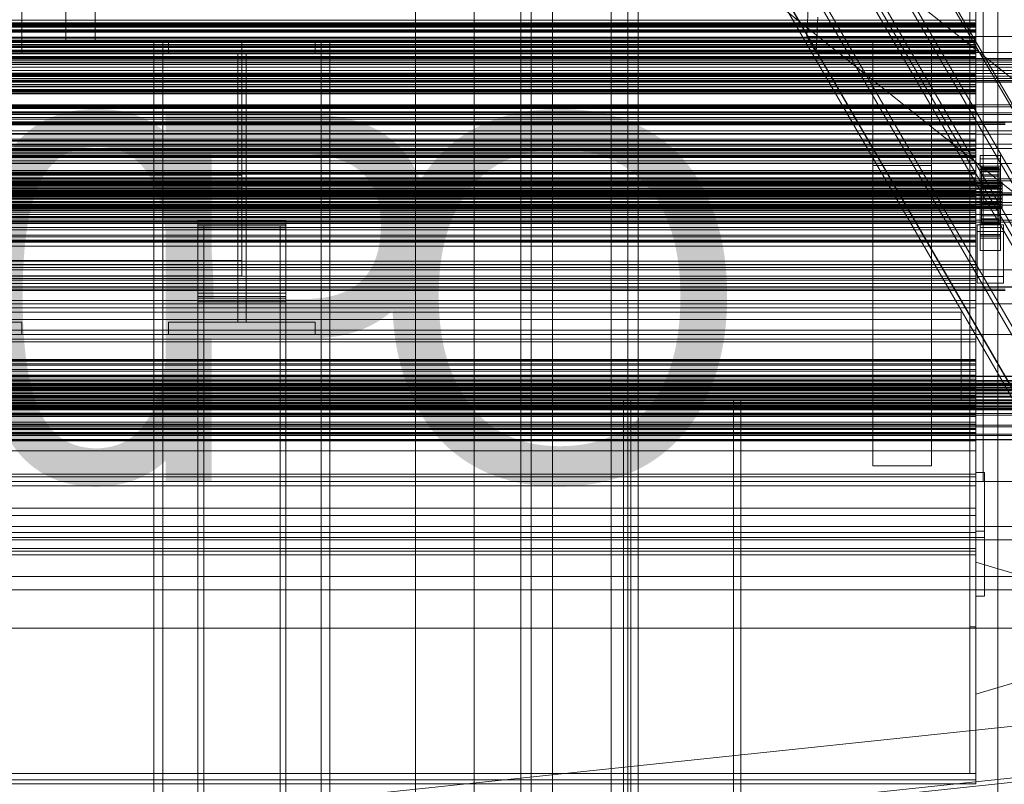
# Model space of a CAD drawing. Header units: millimetres. Extents: x -2233 to 61924, y -68080 to 6847.
# Tile 89 of 256: x 599 to 1270, y -35406 to -34886. Entities that reach past the tile are written whole.
import ezdxf

# ---------------------------------------------------------------- set-up
doc = ezdxf.new("R2010")
doc.units = ezdxf.units.MM
for name, color, linetype, lineweight in [('COTAS_O', 1, 'Continuous', 0), ('COTAS_P', 1, 'Continuous', 0), ('frontal_C01', 7, 'Continuous', 0), ('frontal_C03', 7, 'Continuous', 0), ('frontal_C09', 7, 'Continuous', 0), ('frontal_C10', 7, 'Continuous', 0), ('frontal_mezcladora', 7, 'Continuous', 0), ('frontal_secador', 7, 'Continuous', 0), ('frontal_tolva', 7, 'Continuous', 0)]:
    doc.layers.add(name, color=color, linetype=linetype, lineweight=lineweight)
doc.dimstyles.new('R19_100', dxfattribs={"dimtxt": 250, "dimasz": 150, "dimexe": 150, "dimexo": 80, "dimgap": 100, "dimtad": 1, "dimtih": 1, "dimtoh": 1, "dimdsep": 46, "dimcen": 0.09, "dimadec": 0, "dimazin": 0, "dimtfac": 1, "dimtdec": 4, "dimtofl": 0, "dimtmove": 0, "dimatfit": 3, "dimfxl": 1, "dimtolj": 1, "dimtzin": 0, "dimarcsym": 0})

# ---------------------------------------------------------------- blocks, each defined once
blk = doc.blocks.new('DIM_R27_48')
at = {"layer": 'COTAS_P'}
for p, q in [((-1750, -34600), (-1600, -34555)), ((2600, -34600), (2450, -34555)), ((-1750, -35500), (-1750, -34600)), ((-1750, -34600), (2600, -34600)), ((-1750, -34600), (-1600, -34645)), ((2600, -34600), (2450, -34645)), ((2600, -35500), (2600, -34600))]:
    blk.add_line(p, q, dxfattribs=at)
blk.add_text('4350 P', height=250, dxfattribs=at).set_placement((425, -34500))
blk = doc.blocks.new('DIM_R27_50')
at = {"layer": 'COTAS_P'}
for p, q in [((1705.78, -34504.95), (1551.9, -34475.9)), ((-194.22, -34704.95), (1705.78, -34504.95)), ((1705.78, -34504.95), (1561.32, -34565.4)), ((1800, -35400), (1705.78, -34504.95)), ((-194.22, -34704.95), (-49.75, -34644.49)), ((-100, -35600), (-194.22, -34704.95)), ((-194.22, -34704.95), (-40.33, -34734))]:
    blk.add_line(p, q, dxfattribs=at)
blk.add_text('1910.5 P', height=250, rotation=6.00901, dxfattribs=at).set_placement((745.32, -34505.49))
blk = doc.blocks.new('DIM_R27_56')
at = {"layer": 'COTAS_O'}
for p, q in [((-650, -34200), (-500, -34155)), ((650, -34200), (500, -34155)), ((-650, -34900), (-650, -34200)), ((-650, -34200), (650, -34200)), ((-650, -34200), (-500, -34245)), ((650, -34200), (500, -34245)), ((650, -34900), (650, -34200))]:
    blk.add_line(p, q, dxfattribs=at)
blk.add_text('1300 O', height=250, dxfattribs=at).set_placement((0, -34100))
blk = doc.blocks.new('DIM_R27_60')
at = {"layer": 'COTAS_O'}
for p, q in [((-1400, -35300), (-1250, -35255)), ((1400, -35300), (1250, -35255)), ((-1400, -36000), (-1400, -35300)), ((-1400, -35300), (1400, -35300)), ((-1400, -35300), (-1250, -35345)), ((1400, -35300), (1250, -35345)), ((1400, -36000), (1400, -35300))]:
    blk.add_line(p, q, dxfattribs=at)
blk.add_text('2800 O', height=250, dxfattribs=at).set_placement((0, -35200))
blk = doc.blocks.new('DIM_R27_62')
at = {"layer": 'COTAS_P'}
for p, q in [((-305, -35300), (-155, -35255)), ((345, -35300), (195, -35255)), ((-305, -36000), (-305, -35300)), ((-305, -35300), (345, -35300)), ((-305, -35300), (-155, -35345)), ((345, -35300), (195, -35345)), ((345, -36000), (345, -35300))]:
    blk.add_line(p, q, dxfattribs=at)
blk.add_text('650 P', height=250, dxfattribs=at).set_placement((20, -35200))

msp = doc.modelspace()

# ---------------------------------------------------------------- linework, layer by layer
at = {"layer": 'frontal_C01'}
for p, q in [((940, -35975), (940, -33925.304)), ((947, -35975), (947, -33925.304)), ((1013, -35975), (1013, -33925.304)), ((1020, -35975), (1020, -33925.304))]:
    msp.add_line(p, q, dxfattribs=at)
at = {"layer": 'frontal_C03'}
for p, q in [((1250, -34881.89), (1250, -34885.8)), ((1250, -34885.8), (-1250, -34885.8)), ((1250, -34888.107), (-1250, -34888.107)), ((1250, -34888.761), (-1250, -34888.761)), ((1250, -34888.107), (1250, -34884.742)), ((1250, -34885.8), (1250, -34888.761)), ((1250, -34889.642), (1250, -34888.107)), ((1250, -34888.761), (1250, -34889.642)), ((1250, -34889.642), (-1250, -34889.642)), ((1250, -34899.448), (-1250, -34899.448)), ((1250, -34900.33), (-1250, -34900.33)), ((1250, -34900.983), (-1250, -34900.983)), ((1250, -34900.33), (1250, -34899.448)), ((1250, -34899.448), (1250, -34900.983)), ((1250, -34903.291), (1250, -34900.33)), ((1250, -34900.983), (1250, -34904.348)), ((1250, -34903.291), (-1250, -34903.291)), ((-1250, -34904.348), (1250, -34904.348)), ((1250, -34907.2), (-1250, -34907.2)), ((1250, -34908.257), (-1250, -34908.257)), ((1250, -34907.2), (1250, -34903.291)), ((1250, -34904.348), (1250, -34908.257)), ((1250, -34910.565), (1250, -34907.2)), ((1250, -34908.257), (1250, -34911.218)), ((1250, -34910.565), (-1250, -34910.565)), ((1250, -34911.218), (-1250, -34911.218)), ((1250, -34912.1), (-1250, -34912.1)), ((1250, -34912.1), (1250, -34910.565)), ((1250, -34911.218), (1250, -34912.1)), ((1250, -34921.906), (-1250, -34921.906)), ((1250, -34922.787), (1250, -34921.906)), ((1250, -34921.906), (1250, -34923.441)), ((1250, -34922.787), (-1250, -34922.787)), ((1250, -34923.441), (-1250, -34923.441)), ((1250, -34925.748), (-1250, -34925.748)), ((-1250, -34926.806), (1250, -34926.806)), ((1250, -34925.748), (1250, -34922.787)), ((1250, -34923.441), (1250, -34926.806)), ((1250, -34929.658), (1250, -34925.748)), ((1250, -34926.806), (1250, -34930.715)), ((1250, -34929.658), (-1250, -34929.658)), ((1250, -34930.715), (-1250, -34930.715)), ((1250, -34933.022), (-1250, -34933.022)), ((1250, -34933.676), (-1250, -34933.676)), ((1250, -34934.557), (-1250, -34934.557)), ((1250, -34933.022), (1250, -34929.658)), ((1250, -34930.715), (1250, -34933.676)), ((1250, -34934.557), (1250, -34933.022)), ((1250, -34933.676), (1250, -34934.557)), ((1250, -34944.364), (-1250, -34944.364)), ((1250, -34945.245), (-1250, -34945.245)), ((1250, -34945.898), (-1250, -34945.898)), ((1250, -34948.206), (-1250, -34948.206)), ((-1250, -34949.263), (1250, -34949.263)), ((1250, -34945.245), (1250, -34944.364)), ((1250, -34944.364), (1250, -34945.898)), ((1250, -34948.206), (1250, -34945.245)), ((1250, -34945.898), (1250, -34949.263)), ((1250, -34952.115), (1250, -34948.206)), ((1250, -34949.263), (1250, -34953.173)), ((1530, -34950.129), (-1530, -34950.129)), ((1530, -34955.129), (-1530, -34955.129)), ((1270, -34955.96), (-1270, -34955.96)), ((1250, -34952.115), (-1250, -34952.115)), ((1250, -34953.173), (-1250, -34953.173)), ((1250, -34955.48), (-1250, -34955.48)), ((1250, -34956.134), (-1250, -34956.134)), ((1250, -34955.48), (1250, -34952.115)), ((1250, -34953.173), (1250, -34956.134)), ((1250, -34957.015), (1250, -34955.48)), ((1250, -34956.134), (1250, -34957.015)), ((-1500, -34961.228), (1500, -34961.228)), ((-1270, -34956.859), (1270, -34956.859)), ((1250, -34957.015), (-1250, -34957.015)), ((1250, -34966.821), (-1250, -34966.821)), ((1250, -34967.703), (-1250, -34967.703)), ((1250, -34968.356), (-1250, -34968.356)), ((1250, -34967.703), (1250, -34966.821)), ((1250, -34966.821), (1250, -34968.356)), ((1250, -34970.664), (1250, -34967.703)), ((1250, -34968.356), (1250, -34971.721)), ((1500, -34970.211), (-1500, -34970.211)), ((1250, -34970.664), (-1250, -34970.664)), ((-1250, -34971.721), (1250, -34971.721)), ((-1250, -34973.155), (1250, -34973.155)), ((-1250, -34973.953), (1250, -34973.953)), ((-1250, -34974.537), (1250, -34974.537)), ((1250, -34974.573), (-1250, -34974.573)), ((1250, -34975.63), (-1250, -34975.63)), ((1250, -34974.573), (1250, -34970.664)), ((1250, -34971.721), (1250, -34975.63)), ((1250, -34974.537), (1250, -34973.155)), ((1250, -34973.155), (1250, -34973.953)), ((1250, -34973.953), (1250, -34976.875)), ((1250, -34978.004), (1250, -34974.537)), ((1250, -34977.938), (1250, -34974.573)), ((1250, -34975.63), (1250, -34978.591)), ((-1250, -34976.875), (1250, -34976.875)), ((1250, -34977.938), (-1250, -34977.938)), ((-1250, -34978.004), (1250, -34978.004)), ((1250, -34978.591), (-1250, -34978.591)), ((1250, -34979.473), (-1250, -34979.473)), ((-1250, -34981.724), (1250, -34981.724)), ((1250, -34976.875), (1250, -34981.724)), ((1250, -34979.473), (1250, -34977.938)), ((1250, -34983.32), (1250, -34978.004)), ((1250, -34978.591), (1250, -34979.473)), ((1250, -34981.724), (1250, -34988.167)), ((1253, -34980.252), (1253, -34978.007)), ((1253, -34978.007), (1267, -34978.007)), ((1253, -35024.781), (1253, -34978.007)), ((1267, -34980.252), (1253, -34980.252)), ((1253, -34980.252), (1253, -35027.026)), ((1267, -34978.007), (1267, -34980.252)), ((1267, -34978.007), (1267, -35024.781)), ((1267, -35027.026), (1267, -34980.252)), ((-1250, -34983.32), (1250, -34983.32)), ((-1250, -34988.167), (1250, -34988.167)), ((1250, -34989.279), (-1250, -34989.279)), ((1250, -34990.123), (1250, -34983.32)), ((1250, -34988.167), (1250, -34995.768)), ((1250, -34990.16), (1250, -34989.279)), ((1250, -34989.279), (1250, -34990.814)), ((1253, -34987.439), (1253, -34985.193)), ((1253, -34985.193), (1267, -34985.193)), ((1253, -35031.967), (1253, -34985.193)), ((1267, -34987.439), (1253, -34987.439)), ((1253, -34987.439), (1253, -35034.213)), ((1254, -34996.141), (1254, -34986.147)), ((1254, -34986.147), (1254, -34986.968)), ((1254, -34986.147), (1266, -34986.147)), ((1254, -34986.621), (1254, -34986.147)), ((1254, -34996.365), (1254, -34986.621)), ((1254, -34986.621), (1266, -34986.621)), ((1254, -34988.356), (1254, -34986.621)), ((1254, -34996.53), (1254, -34986.968)), ((1254, -34986.968), (1254, -34989.026)), ((1254, -34986.968), (1266, -34986.968)), ((1254, -34997.187), (1254, -34988.356)), ((1254, -34988.356), (1266, -34988.356)), ((1254, -34991.235), (1254, -34988.356)), ((1254, -34997.505), (1254, -34989.026)), ((1254, -34989.026), (1254, -34992.183)), ((1254, -34989.026), (1266, -34989.026)), ((1266, -34986.968), (1266, -34986.147)), ((1266, -34986.147), (1266, -34996.141)), ((1266, -34986.147), (1266, -34986.621)), ((1266, -34986.621), (1266, -34996.365)), ((1266, -34986.621), (1266, -34988.356)), ((1266, -34989.026), (1266, -34986.968)), ((1266, -34986.968), (1266, -34996.53)), ((1266, -34988.356), (1266, -34997.187)), ((1266, -34988.356), (1266, -34991.235)), ((1266, -34992.183), (1266, -34989.026)), ((1266, -34989.026), (1266, -34997.505)), ((1267, -34985.193), (1267, -34987.439)), ((1267, -34985.193), (1267, -35031.967)), ((1267, -35034.213), (1267, -34987.439)), ((1500, -34995.334), (-1500, -34995.334)), ((-1268, -34996.141), (1268, -34996.141)), ((-1268, -34996.365), (1268, -34996.365)), ((-1250, -34990.123), (1250, -34990.123)), ((1250, -34990.16), (-1250, -34990.16)), ((1250, -34990.814), (-1250, -34990.814)), ((1250, -34993.121), (-1250, -34993.121)), ((-1250, -34994.178), (1250, -34994.178)), ((-1250, -34995.768), (1250, -34995.768)), ((1250, -34997.949), (1250, -34990.123)), ((1250, -34993.121), (1250, -34990.16)), ((1250, -34990.814), (1250, -34994.178)), ((1250, -34997.031), (1250, -34993.121)), ((1250, -34994.178), (1250, -34998.088)), ((1250, -34995.768), (1250, -35004.006)), ((1254, -34998.551), (1254, -34991.235)), ((1254, -34991.235), (1266, -34991.235)), ((1254, -34995.061), (1254, -34991.235)), ((1254, -34999), (1254, -34992.183)), ((1254, -34992.183), (1254, -34996.222)), ((1254, -34992.183), (1266, -34992.183)), ((1254, -35000.363), (1254, -34995.061)), ((1254, -34995.061), (1266, -34995.061)), ((1254, -34999.573), (1254, -34995.061)), ((1254, -34996.53), (1254, -34996.141)), ((1266, -34996.141), (1254, -34996.141)), ((1254, -34996.141), (1254, -34996.365)), ((1254, -35000.913), (1254, -34996.222)), ((1254, -34996.222), (1254, -35000.868)), ((1254, -34996.222), (1266, -34996.222)), ((1266, -34996.365), (1254, -34996.365)), ((1254, -34996.365), (1254, -34997.187)), ((1266, -34991.235), (1266, -34998.551)), ((1266, -34991.235), (1266, -34995.061)), ((1266, -34996.222), (1266, -34992.183)), ((1266, -34992.183), (1266, -34999)), ((1266, -34995.061), (1266, -35000.363)), ((1266, -34995.061), (1266, -34999.573)), ((1266, -34996.141), (1266, -34996.53)), ((1266, -34996.365), (1266, -34996.141)), ((1266, -35000.868), (1266, -34996.222)), ((1266, -34996.222), (1266, -35000.913)), ((1266, -34997.187), (1266, -34996.365)), ((1268, -34996.53), (1268, -34996.141)), ((1268, -34996.141), (1268, -34996.365)), ((1268, -34996.365), (1268, -34997.187)), ((-1268, -34996.53), (1268, -34996.53)), ((-1268, -34997.187), (1268, -34997.187)), ((-1268, -34997.505), (1268, -34997.505)), ((-1268, -34998.551), (1268, -34998.551)), ((-1268, -34999), (1268, -34999)), ((-1268, -35000.363), (1268, -35000.363)), ((-1268, -35000.913), (1268, -35000.913)), ((-1268, -35002.501), (1268, -35002.501)), ((1268, -35003.114), (-1268, -35003.114)), ((1250, -34997.031), (-1250, -34997.031)), ((1250, -34997.949), (-1250, -34997.949)), ((1250, -34998.088), (-1250, -34998.088)), ((1250, -35000.395), (-1250, -35000.395)), ((1250, -35001.049), (-1250, -35001.049)), ((1250, -35001.93), (-1250, -35001.93)), ((1250, -35000.395), (1250, -34997.031)), ((1250, -35006.264), (1250, -34997.949)), ((1250, -34998.088), (1250, -35001.049)), ((1250, -35001.93), (1250, -35000.395)), ((1250, -35001.049), (1250, -35001.93)), ((1254, -34997.505), (1254, -34996.53)), ((1266, -34996.53), (1254, -34996.53)), ((1266, -34997.187), (1254, -34997.187)), ((1254, -34997.187), (1254, -34998.551)), ((1254, -34999), (1254, -34997.505)), ((1266, -34997.505), (1254, -34997.505)), ((1266, -34998.551), (1254, -34998.551)), ((1254, -34998.551), (1254, -35000.363)), ((1254, -35000.913), (1254, -34999)), ((1266, -34999), (1254, -34999)), ((1254, -35002.501), (1254, -34999.573)), ((1254, -34999.573), (1266, -34999.573)), ((1254, -35004.465), (1254, -34999.573)), ((1266, -35000.363), (1254, -35000.363)), ((1254, -35000.363), (1254, -35002.501)), ((1254, -35000.868), (1254, -35003.114)), ((1266, -35000.868), (1254, -35000.868)), ((1254, -35000.868), (1254, -35005.806)), ((1254, -35003.114), (1254, -35000.913)), ((1266, -35000.913), (1254, -35000.913)), ((1266, -35002.501), (1254, -35002.501)), ((1254, -35002.501), (1254, -35004.818)), ((1254, -35003.114), (1266, -35003.114)), ((1254, -35005.453), (1254, -35003.114)), ((1266, -34996.53), (1266, -34997.505)), ((1266, -34998.551), (1266, -34997.187)), ((1266, -34997.505), (1266, -34999)), ((1266, -35000.363), (1266, -34998.551)), ((1266, -34999), (1266, -35000.913)), ((1266, -34999.573), (1266, -35002.501)), ((1266, -34999.573), (1266, -35004.465)), ((1266, -35002.501), (1266, -35000.363)), ((1266, -35003.114), (1266, -35000.868)), ((1266, -35005.806), (1266, -35000.868)), ((1266, -35000.913), (1266, -35003.114)), ((1266, -35004.818), (1266, -35002.501)), ((1266, -35003.114), (1266, -35005.453)), ((1268, -34997.505), (1268, -34996.53)), ((1268, -34997.187), (1268, -34998.551)), ((1268, -34999), (1268, -34997.505)), ((1268, -34998.551), (1268, -35000.363)), ((1268, -35000.913), (1268, -34999)), ((1268, -35000.363), (1268, -35002.501)), ((1268, -35003.114), (1268, -35000.913)), ((1268, -35002.501), (1268, -35004.818)), ((1268, -35005.453), (1268, -35003.114)), ((1530, -35005.129), (-1530, -35005.129)), ((-1500, -35004.317), (1500, -35004.317)), ((-1268, -35004.818), (1268, -35004.818)), ((-1268, -35005.453), (1268, -35005.453)), ((-1268, -35007.156), (1268, -35007.156)), ((-1268, -35007.77), (1268, -35007.77)), ((-1268, -35009.357), (1268, -35009.357)), ((-1250, -35004.006), (1250, -35004.006)), ((-1250, -35006.264), (1250, -35006.264)), ((1250, -35004.006), (1250, -35012.322)), ((1250, -35014.503), (1250, -35006.264)), ((1254, -35004.818), (1254, -35004.465)), ((1254, -35004.465), (1266, -35004.465)), ((1254, -35009.402), (1254, -35004.465)), ((1266, -35004.818), (1254, -35004.818)), ((1254, -35004.818), (1254, -35007.156)), ((1254, -35007.77), (1254, -35005.453)), ((1254, -35005.453), (1254, -35005.806)), ((1266, -35005.453), (1254, -35005.453)), ((1254, -35005.806), (1254, -35010.697)), ((1254, -35005.806), (1266, -35005.806)), ((1254, -35007.156), (1254, -35009.402)), ((1266, -35007.156), (1254, -35007.156)), ((1254, -35007.156), (1254, -35009.357)), ((1254, -35009.907), (1254, -35007.77)), ((1254, -35007.77), (1254, -35010.697)), ((1266, -35007.77), (1254, -35007.77)), ((1254, -35009.357), (1254, -35014.049)), ((1266, -35009.357), (1254, -35009.357)), ((1254, -35009.357), (1254, -35011.271)), ((1254, -35009.402), (1266, -35009.402)), ((1254, -35014.049), (1254, -35009.402)), ((1266, -35004.465), (1266, -35004.818)), ((1266, -35004.465), (1266, -35009.402)), ((1266, -35007.156), (1266, -35004.818)), ((1266, -35005.806), (1266, -35005.453)), ((1266, -35005.453), (1266, -35007.77)), ((1266, -35010.697), (1266, -35005.806)), ((1266, -35009.402), (1266, -35007.156)), ((1266, -35009.357), (1266, -35007.156)), ((1266, -35010.697), (1266, -35007.77)), ((1266, -35007.77), (1266, -35009.907)), ((1266, -35014.049), (1266, -35009.357)), ((1266, -35011.271), (1266, -35009.357)), ((1266, -35009.402), (1266, -35014.049)), ((1268, -35004.818), (1268, -35007.156)), ((1268, -35007.77), (1268, -35005.453)), ((1268, -35007.156), (1268, -35009.357)), ((1268, -35009.907), (1268, -35007.77)), ((1268, -35009.357), (1268, -35011.271)), ((1530, -35010.129), (-1530, -35010.129)), ((-1268, -35009.907), (1268, -35009.907)), ((-1268, -35011.271), (1268, -35011.271)), ((-1268, -35011.72), (1268, -35011.72)), ((-1268, -35012.766), (1268, -35012.766)), ((-1268, -35013.083), (1268, -35013.083)), ((-1268, -35013.741), (1268, -35013.741)), ((-1268, -35013.905), (1268, -35013.905)), ((-1268, -35014.13), (1268, -35014.13)), ((1250, -35011.737), (-1250, -35011.737)), ((-1250, -35012.322), (1250, -35012.322)), ((1250, -35012.618), (-1250, -35012.618)), ((1250, -35013.271), (-1250, -35013.271)), ((-1250, -35014.503), (1250, -35014.503)), ((1250, -35015.579), (-1250, -35015.579)), ((1250, -35012.618), (1250, -35011.737)), ((1250, -35011.737), (1250, -35013.271)), ((1250, -35012.322), (1250, -35020.147)), ((1250, -35015.579), (1250, -35012.618)), ((1250, -35013.271), (1250, -35016.636)), ((1250, -35022.103), (1250, -35014.503)), ((1250, -35019.488), (1250, -35015.579)), ((1254, -35011.72), (1254, -35009.907)), ((1254, -35009.907), (1254, -35015.21)), ((1266, -35009.907), (1254, -35009.907)), ((1254, -35010.697), (1254, -35015.21)), ((1254, -35010.697), (1266, -35010.697)), ((1254, -35011.271), (1254, -35018.088)), ((1266, -35011.271), (1254, -35011.271)), ((1254, -35011.271), (1254, -35012.766)), ((1254, -35013.083), (1254, -35011.72)), ((1254, -35011.72), (1254, -35019.036)), ((1266, -35011.72), (1254, -35011.72)), ((1254, -35012.766), (1254, -35021.244)), ((1266, -35012.766), (1254, -35012.766)), ((1254, -35012.766), (1254, -35013.741)), ((1254, -35013.905), (1254, -35013.083)), ((1254, -35013.083), (1254, -35021.915)), ((1266, -35013.083), (1254, -35013.083)), ((1254, -35013.741), (1254, -35023.303)), ((1266, -35013.741), (1254, -35013.741)), ((1254, -35013.741), (1254, -35014.13)), ((1254, -35014.13), (1254, -35013.905)), ((1254, -35013.905), (1254, -35023.65)), ((1266, -35013.905), (1254, -35013.905)), ((1254, -35014.049), (1266, -35014.049)), ((1254, -35018.088), (1254, -35014.049)), ((1254, -35014.13), (1254, -35024.123)), ((1266, -35014.13), (1254, -35014.13)), ((1254, -35015.21), (1254, -35019.036)), ((1254, -35015.21), (1266, -35015.21)), ((1266, -35015.21), (1266, -35009.907)), ((1266, -35009.907), (1266, -35011.72)), ((1266, -35015.21), (1266, -35010.697)), ((1266, -35018.088), (1266, -35011.271)), ((1266, -35012.766), (1266, -35011.271)), ((1266, -35019.036), (1266, -35011.72)), ((1266, -35011.72), (1266, -35013.083)), ((1266, -35021.244), (1266, -35012.766)), ((1266, -35013.741), (1266, -35012.766)), ((1266, -35021.915), (1266, -35013.083)), ((1266, -35013.083), (1266, -35013.905)), ((1266, -35023.303), (1266, -35013.741)), ((1266, -35014.13), (1266, -35013.741)), ((1266, -35023.65), (1266, -35013.905)), ((1266, -35013.905), (1266, -35014.13)), ((1266, -35014.049), (1266, -35018.088)), ((1266, -35024.123), (1266, -35014.13)), ((1266, -35019.036), (1266, -35015.21)), ((1268, -35011.72), (1268, -35009.907)), ((1268, -35011.271), (1268, -35012.766)), ((1268, -35013.083), (1268, -35011.72)), ((1268, -35012.766), (1268, -35013.741)), ((1268, -35013.905), (1268, -35013.083)), ((1268, -35013.741), (1268, -35014.13)), ((1268, -35014.13), (1268, -35013.905)), ((-1250, -35016.636), (1250, -35016.636)), ((1250, -35019.488), (-1250, -35019.488)), ((-1250, -35020.147), (1250, -35020.147)), ((1250, -35020.546), (-1250, -35020.546)), ((-1250, -35022.103), (1250, -35022.103)), ((1250, -35022.853), (-1250, -35022.853)), ((1250, -35016.636), (1250, -35020.546)), ((1250, -35022.853), (1250, -35019.488)), ((1250, -35020.147), (1250, -35026.95)), ((1250, -35020.546), (1250, -35023.506)), ((1250, -35028.547), (1250, -35022.103)), ((1250, -35024.388), (1250, -35022.853)), ((1253, -35032.938), (1253, -35022.158)), ((1253, -35022.158), (1267, -35022.158)), ((1253, -35031.902), (1253, -35022.158)), ((1254, -35018.088), (1266, -35018.088)), ((1254, -35021.244), (1254, -35018.088)), ((1254, -35019.036), (1254, -35021.915)), ((1254, -35019.036), (1266, -35019.036)), ((1254, -35021.244), (1266, -35021.244)), ((1254, -35023.303), (1254, -35021.244)), ((1254, -35021.915), (1254, -35023.65)), ((1254, -35021.915), (1266, -35021.915)), ((1266, -35018.088), (1266, -35021.244)), ((1266, -35021.915), (1266, -35019.036)), ((1266, -35021.244), (1266, -35023.303)), ((1266, -35023.65), (1266, -35021.915)), ((1267, -35022.158), (1267, -35032.938)), ((1267, -35022.158), (1267, -35031.902)), ((1250, -35023.506), (-1250, -35023.506)), ((1250, -35024.388), (-1250, -35024.388)), ((-1250, -35026.95), (1250, -35026.95)), ((-1250, -35028.547), (1250, -35028.547)), ((1250, -35023.506), (1250, -35024.388)), ((1250, -35026.95), (1250, -35032.266)), ((1250, -35033.395), (1250, -35028.547)), ((1251, -35029.794), (1251, -35025.302)), ((1251, -35025.302), (1269, -35025.302)), ((1251, -35060.382), (1251, -35025.302)), ((1269, -35029.794), (1251, -35029.794)), ((1251, -35064.874), (1251, -35029.794)), ((1267, -35024.781), (1253, -35024.781)), ((1253, -35024.781), (1253, -35027.026)), ((1253, -35027.026), (1267, -35027.026)), ((1254, -35023.303), (1266, -35023.303)), ((1254, -35024.123), (1254, -35023.303)), ((1254, -35023.65), (1254, -35024.123)), ((1254, -35023.65), (1266, -35023.65)), ((1254, -35024.123), (1266, -35024.123)), ((1266, -35023.303), (1266, -35024.123)), ((1266, -35024.123), (1266, -35023.65)), ((1267, -35027.026), (1267, -35024.781)), ((1269, -35025.302), (1269, -35029.794)), ((1269, -35025.302), (1269, -35060.382)), ((1269, -35064.874), (1269, -35029.794)), ((-1250, -35032.266), (1250, -35032.266)), ((-1250, -35033.395), (1250, -35033.395)), ((-1250, -35035.733), (1250, -35035.733)), ((-1250, -35036.318), (1250, -35036.318)), ((1250, -35032.266), (1250, -35035.733)), ((1250, -35036.318), (1250, -35033.395)), ((1250, -35035.733), (1250, -35037.115)), ((1250, -35037.115), (1250, -35036.318)), ((1267, -35031.902), (1253, -35031.902)), ((1253, -35031.902), (1253, -35042.682)), ((1267, -35031.967), (1253, -35031.967)), ((1253, -35031.967), (1253, -35034.213)), ((1267, -35032.938), (1253, -35032.938)), ((1253, -35032.938), (1253, -35042.682)), ((1253, -35034.213), (1267, -35034.213)), ((1267, -35042.682), (1267, -35031.902)), ((1267, -35034.213), (1267, -35031.967)), ((1267, -35042.682), (1267, -35032.938)), ((-1250, -35037.115), (1250, -35037.115)), ((1253, -35042.682), (1267, -35042.682)), ((1250, -35050.062), (-1250, -35050.062)), ((1250, -35052.554), (1250, -35050.062)), ((1250, -35050.062), (1250, -35054.381)), ((-1500, -35055.95), (1500, -35055.95)), ((1250, -35052.554), (-1250, -35052.554)), ((1250, -35054.381), (-1250, -35054.381)), ((1250, -35061.687), (1250, -35052.554)), ((1250, -35054.381), (1250, -35065.216)), ((1250, -35061.687), (-1250, -35061.687)), ((1250, -35076.838), (1250, -35061.687)), ((1269, -35060.382), (1251, -35060.382)), ((1251, -35060.382), (1251, -35064.874)), ((1269, -35064.874), (1269, -35060.382)), ((1500, -35067.358), (-1500, -35067.358)), ((1500, -35067.643), (-1500, -35067.643)), ((-1270, -35068.997), (1270, -35068.997)), ((1270, -35069.896), (-1270, -35069.896)), ((1250, -35065.216), (-1250, -35065.216)), ((1250, -35065.216), (1250, -35081.828)), ((1251, -35064.874), (1269, -35064.874)), ((1250, -35076.838), (-1250, -35076.838)), ((1250, -35096.975), (1250, -35076.838)), ((-1500, -35079.051), (1500, -35079.051)), ((1250, -35081.828), (-1250, -35081.828)), ((1250, -35081.828), (1250, -35103.087)), ((1250, -35096.975), (-1250, -35096.975)), ((1250, -35120.726), (1250, -35096.975)), ((1250, -35103.087), (-1250, -35103.087)), ((1250, -35103.087), (1250, -35127.542)), ((-1250, -35116.939), (1250, -35116.939)), ((1250, -35118.036), (1250, -35116.939)), ((1250, -35116.939), (1250, -35117.572)), ((-1250, -35117.572), (1250, -35117.572)), ((-1250, -35118.036), (1250, -35118.036)), ((-1250, -35119.892), (1250, -35119.892)), ((1250, -35120.726), (-1250, -35120.726)), ((-1250, -35120.788), (1250, -35120.788)), ((-1250, -35123.74), (1250, -35123.74)), ((1250, -35117.572), (1250, -35119.892)), ((1250, -35120.788), (1250, -35118.036)), ((1250, -35119.892), (1250, -35123.74)), ((1250, -35146.472), (1250, -35120.726)), ((1250, -35125.008), (1250, -35120.788)), ((1250, -35123.74), (1250, -35128.855)), ((1570, -35128.303), (-1570, -35128.303)), ((1570, -35128.562), (-1570, -35128.562)), ((-1250, -35125.008), (1250, -35125.008)), ((-1250, -35127.542), (1250, -35127.542)), ((-1250, -35128.855), (1250, -35128.855)), ((-1250, -35130.407), (1250, -35130.407)), ((1250, -35130.407), (1250, -35125.008)), ((1250, -35127.542), (1250, -35153.528)), ((1250, -35128.855), (1250, -35134.888)), ((1250, -35136.619), (1250, -35130.407)), ((1570, -35131.347), (-1570, -35131.347)), ((1570, -35132.085), (-1570, -35132.085)), ((1570, -35137.231), (-1570, -35137.231)), ((-1500, -35133.329), (1500, -35133.329)), ((-1500, -35133.553), (1500, -35133.553)), ((-1500, -35133.718), (1500, -35133.718)), ((-1500, -35134.375), (1500, -35134.375)), ((-1500, -35134.693), (1500, -35134.693)), ((-1500, -35135.739), (1500, -35135.739)), ((-1500, -35136.188), (1500, -35136.188)), ((-1250, -35134.888), (1250, -35134.888)), ((1250, -35136.619), (-1250, -35136.619)), ((1250, -35134.888), (1250, -35141.427)), ((1250, -35143.22), (1250, -35136.619)), ((1570, -35138.335), (-1570, -35138.335)), ((-1500, -35137.551), (1500, -35137.551)), ((-1500, -35138.101), (1500, -35138.101)), ((-1500, -35139.689), (1500, -35139.689)), ((1500, -35140.302), (-1500, -35140.302)), ((-1500, -35142.006), (1500, -35142.006)), ((-1500, -35142.641), (1500, -35142.641)), ((-1250, -35141.427), (1250, -35141.427)), ((-1250, -35143.22), (1250, -35143.22)), ((1250, -35141.427), (1250, -35148.028)), ((1250, -35149.759), (1250, -35143.22)), ((-1570, -35145.059), (1570, -35145.059)), ((1570, -35146.361), (-1570, -35146.361)), ((-1500, -35144.345), (1500, -35144.345)), ((-1500, -35144.958), (1500, -35144.958)), ((-1500, -35146.546), (1500, -35146.546)), ((-1500, -35147.096), (1500, -35147.096)), ((-1500, -35148.459), (1500, -35148.459)), ((-1500, -35148.908), (1500, -35148.908)), ((-1500, -35149.954), (1500, -35149.954)), ((-1500, -35150.272), (1500, -35150.272)), ((1250, -35146.472), (-1250, -35146.472)), ((-1250, -35148.028), (1250, -35148.028)), ((-1250, -35149.759), (1250, -35149.759)), ((1250, -35172.458), (1250, -35146.472)), ((1250, -35148.028), (1250, -35154.239)), ((1250, -35155.792), (1250, -35149.759)), ((1570, -35153.639), (-1570, -35153.639)), ((1570, -35154.941), (-1570, -35154.941)), ((-1500, -35150.929), (1500, -35150.929)), ((-1500, -35151.093), (1500, -35151.093)), ((-1500, -35151.318), (1500, -35151.318)), ((1250, -35153.528), (-1250, -35153.528)), ((-1250, -35154.239), (1250, -35154.239)), ((-1250, -35155.792), (1250, -35155.792)), ((1250, -35153.528), (1250, -35179.274)), ((1250, -35154.239), (1250, -35159.639)), ((1250, -35160.906), (1250, -35155.792)), ((1570, -35161.665), (-1570, -35161.665)), ((1570, -35162.769), (-1570, -35162.769)), ((-1250, -35159.639), (1250, -35159.639)), ((-1250, -35160.906), (1250, -35160.906)), ((-1250, -35163.859), (1250, -35163.859)), ((1250, -35159.639), (1250, -35163.859)), ((1250, -35164.755), (1250, -35160.906)), ((1250, -35163.859), (1250, -35166.611)), ((1570, -35167.915), (-1570, -35167.915)), ((1570, -35168.653), (-1570, -35168.653)), ((-1250, -35164.755), (1250, -35164.755)), ((-1250, -35166.611), (1250, -35166.611)), ((-1250, -35167.075), (1250, -35167.075)), ((-1250, -35167.708), (1250, -35167.708)), ((1250, -35167.075), (1250, -35164.755)), ((1250, -35166.611), (1250, -35167.708)), ((1250, -35167.708), (1250, -35167.075)), ((1570, -35171.438), (-1570, -35171.438)), ((1570, -35171.697), (-1570, -35171.697)), ((1250, -35172.458), (-1250, -35172.458)), ((1250, -35196.913), (1250, -35172.458)), ((1250, -35179.274), (-1250, -35179.274)), ((1250, -35179.274), (1250, -35203.025)), ((1250, -35196.913), (-1250, -35196.913)), ((1250, -35218.172), (1250, -35196.913)), ((1250, -35203.025), (-1250, -35203.025)), ((1250, -35203.025), (1250, -35223.162)), ((1250, -35218.172), (-1250, -35218.172)), ((1250, -35223.162), (-1250, -35223.162)), ((1250, -35234.784), (1250, -35218.172)), ((1250, -35223.162), (1250, -35238.313)), ((-1500, -35230.719), (1500, -35230.719)), ((1250, -35234.784), (-1250, -35234.784)), ((1250, -35245.619), (1250, -35234.784)), ((1500, -35239.702), (-1500, -35239.702)), ((1250, -35238.313), (-1250, -35238.313)), ((1250, -35238.313), (1250, -35247.446)), ((1250, -35245.619), (-1250, -35245.619)), ((1250, -35247.446), (-1250, -35247.446)), ((1250, -35249.938), (-1250, -35249.938)), ((1250, -35249.938), (1250, -35245.619)), ((1250, -35247.446), (1250, -35249.938)), ((1500, -35264.825), (-1500, -35264.825)), ((-1500, -35273.808), (1500, -35273.808))]:
    msp.add_line(p, q, dxfattribs=at)
at = {"layer": 'frontal_C09'}
for p, q in [((-49.542, -35506.202), (1731.117, -35318.765)), ((-105.548, -35547.291), (1794.452, -35347.291)), ((-105.234, -35550.275), (1794.766, -35350.275)), ((-45.878, -35541.01), (1734.781, -35353.572)), ((-35.619, -35542.947), (1725.15, -35357.603))]:
    msp.add_line(p, q, dxfattribs=at)
at = {"layer": 'frontal_C10'}
for p, q in [((266.362, -33294.38), (1738.505, -35832.559)), ((1742.451, -35832.559), (270.308, -33294.38)), ((1763.165, -35832.559), (291.022, -33294.38)), ((1738.236, -35838.331), (266.093, -33300.153)), ((290.753, -33300.153), (1762.896, -35838.331)), ((1799.665, -35850.991), (349.665, -33350.991)), ((349.799, -33348.105), (1799.799, -35848.105)), ((261.879, -33390.59), (1734.022, -35928.768)), ((1758.682, -35928.768), (286.539, -33390.59)), ((1733.753, -35934.541), (261.61, -33396.363)), ((265.555, -33396.363), (1737.699, -35934.541)), ((286.27, -33396.363), (1758.413, -35934.541)), ((961.533, -33899.794), (961.533, -35988)), ((1001.533, -35988), (1001.533, -33901.658)), ((961.533, -35988), (961.533, -33910.978)), ((1001.533, -35988), (1001.533, -33912.842)), ((868.302, -34436.33), (868.302, -35988)), ((908.302, -35988), (908.302, -34438.194)), ((868.302, -35988), (868.302, -34447.513)), ((908.302, -35988), (908.302, -34449.377)), ((1134.997, -34897.006), (1136.118, -34872.954)), ((1141.324, -34907.914), (1142.445, -34883.862)), ((1141.324, -34907.914), (1134.997, -34897.006)), ((1134.997, -34897.006), (1578.875, -34897.006)), ((1585.201, -34907.914), (1141.324, -34907.914))]:
    msp.add_line(p, q, dxfattribs=at)
at = {"layer": 'frontal_mezcladora'}
for p, q in [((600, -34900), (600, -34820)), ((630, -34900), (630, -34880)), ((-750, -34900), (750, -34900)), ((-600, -34900), (600, -34900)), ((400, -34900), (750, -34900)), ((470, -34900), (630, -34900)), ((500, -34900), (600, -34900)), ((600, -34908.5), (600, -34900)), ((690, -34900), (696, -34900)), ((690, -35988), (690, -34900)), ((696, -35988), (696, -34900)), ((696, -34900), (804, -34900)), ((700, -34900), (800, -34900)), ((700, -34908.5), (700, -34900)), ((750, -34910.5), (750, -34900)), ((750, -34908.5), (750, -34900)), ((800, -34908.5), (800, -34900)), ((804, -34900), (810, -34900)), ((804, -35988), (804, -34900)), ((810, -35988), (810, -34900)), ((400, -34908.5), (750, -34908.5)), ((500, -34908.5), (600, -34908.5)), ((700, -34908.5), (800, -34908.5)), ((747.2, -34908.5), (752.8, -34908.5)), ((747.2, -35091.5), (747.2, -34908.5)), ((750, -34991.5), (750, -34908.5)), ((752.8, -35091.5), (752.8, -34908.5)), ((-750, -34910.5), (750, -34910.5)), ((750, -35049.5), (750, -34910.5)), ((400, -34991.5), (750, -34991.5)), ((750, -35000), (750, -34991.5)), ((400, -35000), (750, -35000)), ((720, -35872.255), (720, -35022.255)), ((720, -35022.255), (780, -35022.255)), ((720, -35025.954), (720, -35022.255)), ((780, -35022.255), (780, -35872.255)), ((780, -35022.255), (780, -35025.954)), ((720, -35874.749), (720, -35024.749)), ((720, -35024.749), (780, -35024.749)), ((720, -35028.116), (720, -35024.749)), ((780, -35025.954), (720, -35025.954)), ((720, -35025.954), (720, -35875.954)), ((720, -35025.954), (724, -35025.954)), ((720, -35074.046), (720, -35025.954)), ((780, -35028.116), (720, -35028.116)), ((720, -35028.116), (720, -35878.116)), ((720, -35028.116), (724, -35028.116)), ((720, -35071.884), (720, -35028.116)), ((724, -35025.954), (724, -35875.954)), ((724, -35025.954), (724, -35074.046)), ((724, -35028.116), (724, -35878.116)), ((724, -35028.116), (724, -35071.884)), ((776, -35875.954), (776, -35025.954)), ((776, -35025.954), (780, -35025.954)), ((776, -35074.046), (776, -35025.954)), ((776, -35878.116), (776, -35028.116)), ((776, -35028.116), (780, -35028.116)), ((776, -35071.884), (776, -35028.116)), ((780, -35024.749), (780, -35874.749)), ((780, -35024.749), (780, -35028.116)), ((780, -35875.954), (780, -35025.954)), ((780, -35025.954), (780, -35074.046)), ((780, -35878.116), (780, -35028.116)), ((780, -35028.116), (780, -35071.884)), ((-750, -35049.5), (750, -35049.5)), ((750, -35060), (750, -35049.5)), ((-750, -35060), (750, -35060)), ((720, -35921.884), (720, -35071.884)), ((720, -35071.884), (780, -35071.884)), ((720, -35075.251), (720, -35071.884)), ((724, -35071.884), (720, -35071.884)), ((720, -35924.046), (720, -35074.046)), ((720, -35074.046), (780, -35074.046)), ((720, -35077.745), (720, -35074.046)), ((724, -35074.046), (720, -35074.046)), ((780, -35075.251), (720, -35075.251)), ((720, -35075.251), (720, -35925.251)), ((724, -35921.884), (724, -35071.884)), ((724, -35924.046), (724, -35074.046)), ((780, -35071.884), (776, -35071.884)), ((776, -35071.884), (776, -35921.884)), ((780, -35074.046), (776, -35074.046)), ((776, -35074.046), (776, -35924.046)), ((780, -35071.884), (780, -35921.884)), ((780, -35071.884), (780, -35075.251)), ((780, -35074.046), (780, -35924.046)), ((780, -35074.046), (780, -35077.745)), ((780, -35925.251), (780, -35075.251)), ((780, -35077.745), (720, -35077.745)), ((720, -35077.745), (720, -35927.745)), ((780, -35927.745), (780, -35077.745)), ((500, -35091.5), (600, -35091.5)), ((600, -35100), (600, -35091.5)), ((700, -35091.5), (800, -35091.5)), ((700, -35100), (700, -35091.5)), ((747.2, -35091.5), (752.8, -35091.5)), ((800, -35100), (800, -35091.5)), ((500, -35100), (600, -35100)), ((700, -35100), (800, -35100))]:
    msp.add_line(p, q, dxfattribs=at)
at = {"layer": 'frontal_secador'}
for p, q in [((1265, -35980), (1265, -33075)), ((1250, -35200), (1250, -34550)), ((1255, -35200), (1255, -34550)), ((1250, -35100), (1250, -34650)), ((1246, -35299), (1246, -34794)), ((1246, -34794), (1246, -34894)), ((1250, -34794), (1250, -35299)), ((1250, -34894), (1250, -34794)), ((-1250, -34887.588), (1250, -34887.588)), ((1250, -34887.611), (-1250, -34887.611)), ((1250, -34887.728), (-1250, -34887.728)), ((1250, -34884), (1250, -34887.728)), ((1250, -34884.728), (1250, -34887.728)), ((1250, -34887.588), (1250, -34884.728)), ((1250, -34887.588), (1250, -34890.588)), ((1250, -34889.387), (1250, -34887.588)), ((1250, -34889.918), (1250, -34887.611)), ((1250, -34887.728), (1250, -34890.588)), ((-1250, -34889.387), (1250, -34889.387)), ((1250, -34889.918), (-1250, -34889.918)), ((-1250, -34890), (1250, -34890)), ((1250, -34890.588), (-1250, -34890.588)), ((1250, -34892.387), (-1250, -34892.387)), ((1250, -34893), (-1250, -34893)), ((-1250, -34893.65), (1250, -34893.65)), ((-1250, -34894), (1250, -34894)), ((1246, -34894), (1246, -35399)), ((1246, -34894), (1250, -34894)), ((1250, -34889.387), (1250, -34892.387)), ((1250, -34890), (1250, -34889.387)), ((1250, -34893.65), (1250, -34889.918)), ((1250, -34890), (1250, -34893)), ((1250, -34890.588), (1250, -34892.387)), ((1250, -34892.387), (1250, -34893)), ((1250, -34897.382), (1250, -34893.65)), ((1250, -34894), (1250, -34898)), ((1250, -35399), (1250, -34894)), ((1250, -34902.485), (1250, -34894)), ((1250, -34897.382), (-1250, -34897.382)), ((1250, -34898), (-1250, -34898)), ((1250, -34899.689), (-1250, -34899.689)), ((1250, -34902.485), (-1250, -34902.485)), ((1180, -34901.071), (1180, -35161.071)), ((1220, -34901.071), (1180, -34901.071)), ((1180, -34901.071), (1180, -34929.355)), ((1220, -35161.071), (1220, -34901.071)), ((1220, -34929.355), (1220, -34901.071)), ((1250, -34897.382), (1250, -34899.689)), ((1250, -35403.243), (1250, -34902.485)), ((1250, -34908.142), (1250, -34902.485)), ((1250, -34904), (-1250, -34904)), ((1250, -34904.545), (-1250, -34904.545)), ((1250, -34906.144), (-1250, -34906.144)), ((1250, -34906.709), (-1250, -34906.709)), ((-1250, -34908.142), (1250, -34908.142)), ((1250, -34908.686), (-1250, -34908.686)), ((1250, -34906.709), (1250, -34904)), ((1250, -34904.545), (1250, -34904)), ((1250, -34906.144), (1250, -34904.545)), ((1250, -34908.686), (1250, -34906.144)), ((1250, -34914.651), (1250, -34906.709)), ((1250, -34908.142), (1250, -35406.071)), ((1250, -34912), (1250, -34908.686)), ((1320, -34912), (-1320, -34912)), ((1320, -34912.273), (-1320, -34912.273)), ((1320, -34913.072), (-1320, -34913.072)), ((1320, -34914.343), (-1320, -34914.343)), ((1250, -34912), (-1250, -34912)), ((1250, -34914.651), (-1250, -34914.651)), ((1250, -34915.859), (-1250, -34915.859)), ((1250, -34915.859), (1250, -34912)), ((1250, -34927.285), (1250, -34914.651)), ((1250, -34920), (1250, -34915.859)), ((1320, -34916), (-1320, -34916)), ((1320, -34917.929), (-1320, -34917.929)), ((-1320, -34920), (1320, -34920)), ((1320, -34922.071), (-1320, -34922.071)), ((-1250, -34920), (1250, -34920)), ((1250, -34924.141), (1250, -34920)), ((1320, -34924), (-1320, -34924)), ((1320, -34925.657), (-1320, -34925.657)), ((1320, -34926.928), (-1320, -34926.928)), ((1320, -34927.727), (-1320, -34927.727)), ((1320, -34928), (-1320, -34928)), ((1250, -34924.141), (-1250, -34924.141)), ((1250, -34927.285), (-1250, -34927.285)), ((1250, -34928), (-1250, -34928)), ((1250, -34924.141), (1250, -34928)), ((1250, -34943.75), (1250, -34927.285)), ((1250, -34928), (1250, -34931.314)), ((1250, -34931.314), (-1250, -34931.314)), ((1250, -34933.856), (-1250, -34933.856)), ((1250, -34935.455), (-1250, -34935.455)), ((1250, -34936), (-1250, -34936)), ((1180, -35189.355), (1180, -34929.355)), ((1180, -34929.355), (1220, -34929.355)), ((1220, -34929.355), (1220, -35189.355)), ((1250, -34931.314), (1250, -34933.856)), ((1250, -34933.856), (1250, -34935.455)), ((1250, -34935.455), (1250, -34936)), ((1360, -34943.5), (-1360, -34943.5)), ((1360, -34944.863), (-1360, -34944.863)), ((1360, -34948.859), (-1360, -34948.859)), ((1250, -34943.75), (-1250, -34943.75)), ((1250, -34962.924), (1250, -34943.75)), ((1360, -34955.216), (-1360, -34955.216)), ((1360, -34963.5), (-1360, -34963.5)), ((1250, -34962.924), (-1250, -34962.924)), ((1250, -34983.5), (1250, -34962.924)), ((1360, -34973.147), (-1360, -34973.147)), ((-1360, -34983.5), (1360, -34983.5)), ((-1250, -34983.5), (1250, -34983.5)), ((1180, -35084.711), (1180, -34984.711)), ((1180, -34984.711), (1220, -34984.711)), ((1220, -35084.711), (1220, -34984.711)), ((1250, -35004.076), (1250, -34983.5)), ((1360, -34993.853), (-1360, -34993.853)), ((1360, -35003.5), (-1360, -35003.5)), ((1250, -35004.076), (-1250, -35004.076)), ((1250, -35004.076), (1250, -35023.25)), ((1360, -35011.784), (-1360, -35011.784)), ((1360, -35018.141), (-1360, -35018.141)), ((1360, -35022.137), (-1360, -35022.137)), ((1250, -35023.25), (-1250, -35023.25)), ((1250, -35023.25), (1250, -35039.715)), ((1360, -35023.5), (-1360, -35023.5)), ((1250, -35039.715), (-1250, -35039.715)), ((1250, -35039.715), (1250, -35052.349)), ((1250, -35052.349), (-1250, -35052.349)), ((1250, -35052.349), (1250, -35060.291)), ((1250, -35060.291), (-1250, -35060.291)), ((1250, -35063), (-1250, -35063)), ((1250, -35060.291), (1250, -35063)), ((-1240, -35084.711), (1240, -35084.711)), ((-1240, -35089.711), (1240, -35089.711)), ((1180, -35084.711), (1220, -35084.711)), ((1240, -35089.711), (1240, -35084.711)), ((1240, -35139.711), (1240, -35089.711)), ((-1400, -35100), (1400, -35100)), ((-1250, -35100), (1250, -35100)), ((1250, -35100), (1400, -35100)), ((1250, -35105), (1250, -35100)), ((-1250, -35105), (1250, -35105)), ((1250, -35195), (1250, -35105)), ((-1240, -35139.711), (1240, -35139.711)), ((1240, -35144.711), (1240, -35139.711)), ((-1240, -35144.711), (1240, -35144.711)), ((1010, -35144.711), (1015, -35144.711)), ((1010, -35988), (1010, -35144.711)), ((1015, -35988), (1015, -35144.711)), ((1015, -35144.711), (1085, -35144.711)), ((1085, -35144.711), (1090, -35144.711)), ((1085, -35988), (1085, -35144.711)), ((1090, -35988), (1090, -35144.711)), ((1180, -35161.071), (1220, -35161.071)), ((1180, -35189.355), (1180, -35161.071)), ((1220, -35189.355), (1220, -35161.071)), ((1220, -35189.355), (1180, -35189.355)), ((-1250, -35195), (1250, -35195)), ((1250, -35234), (1250, -35194)), ((1250, -35194), (1250, -35238.142)), ((1256, -35194), (1250, -35194)), ((1250, -35200), (1250, -35195)), ((1256, -35194), (1256, -35234)), ((1256, -35238.142), (1256, -35194)), ((-1250, -35200), (1250, -35200)), ((1250, -35200), (1255, -35200)), ((1255, -35200), (1320, -35200)), ((1250, -35278.142), (1250, -35234)), ((1256, -35234), (1250, -35234)), ((1256, -35234), (1256, -35278.142)), ((1250, -35238.142), (1250, -35278.142)), ((1250, -35238.142), (1256, -35238.142)), ((1256, -35278.142), (1256, -35238.142)), ((1256, -35278.142), (1250, -35278.142)), ((1246, -35399), (1246, -35299)), ((1250, -35299), (1246, -35299)), ((1250, -35299), (1250, -35399)), ((-1250, -35399), (1250, -35399)), ((1250, -35399), (1246, -35399)), ((1250, -35403.243), (1250, -35399)), ((-1250, -35403.243), (1250, -35403.243)), ((1250, -35406.071), (1250, -35403.243)), ((1250, -35406.071), (-1250, -35406.071))]:
    msp.add_line(p, q, dxfattribs=at)
at = {"layer": 'frontal_tolva'}
for p, q in [((1763.733, -35316.567), (716.733, -34479.567)), ((1726.267, -35363.433), (679.267, -34526.433))]:
    msp.add_line(p, q, dxfattribs=at)

# ---------------------------------------------------------------- dimensions: what is measured, and where the dimension line sits
at = {"layer": 'COTAS_O'}
for p1, p2, picture, middle in [((-650, -34900), (650, -34900), 'DIM_R27_56', (0, -34200)), ((-1400, -36000), (1400, -36000), 'DIM_R27_60', (0, -35300))]:
    dim = msp.add_aligned_dim(p1=p1, p2=p2, distance=700, text='<> O', dimstyle='R19_100', dxfattribs=at)
    dim.commit()
    dim.dimension.update_dxf_attribs({"geometry": picture, "text_midpoint": middle})
at = {"layer": 'COTAS_P'}
for p1, p2, distance, picture, middle in [((-100, -35600), (1800, -35400), 900, 'DIM_R27_50', (755.784, -34604.945)), ((-1750, -35500), (2600, -35500), 900, 'DIM_R27_48', (425, -34600)), ((-305, -36000), (345, -36000), 700, 'DIM_R27_62', (20, -35300))]:
    dim = msp.add_aligned_dim(p1=p1, p2=p2, distance=distance, text='<> P', dimstyle='R19_100', dxfattribs=at)
    dim.commit()
    dim.dimension.update_dxf_attribs({"geometry": picture, "text_midpoint": middle})

doc.saveas('drawing.dxf')
